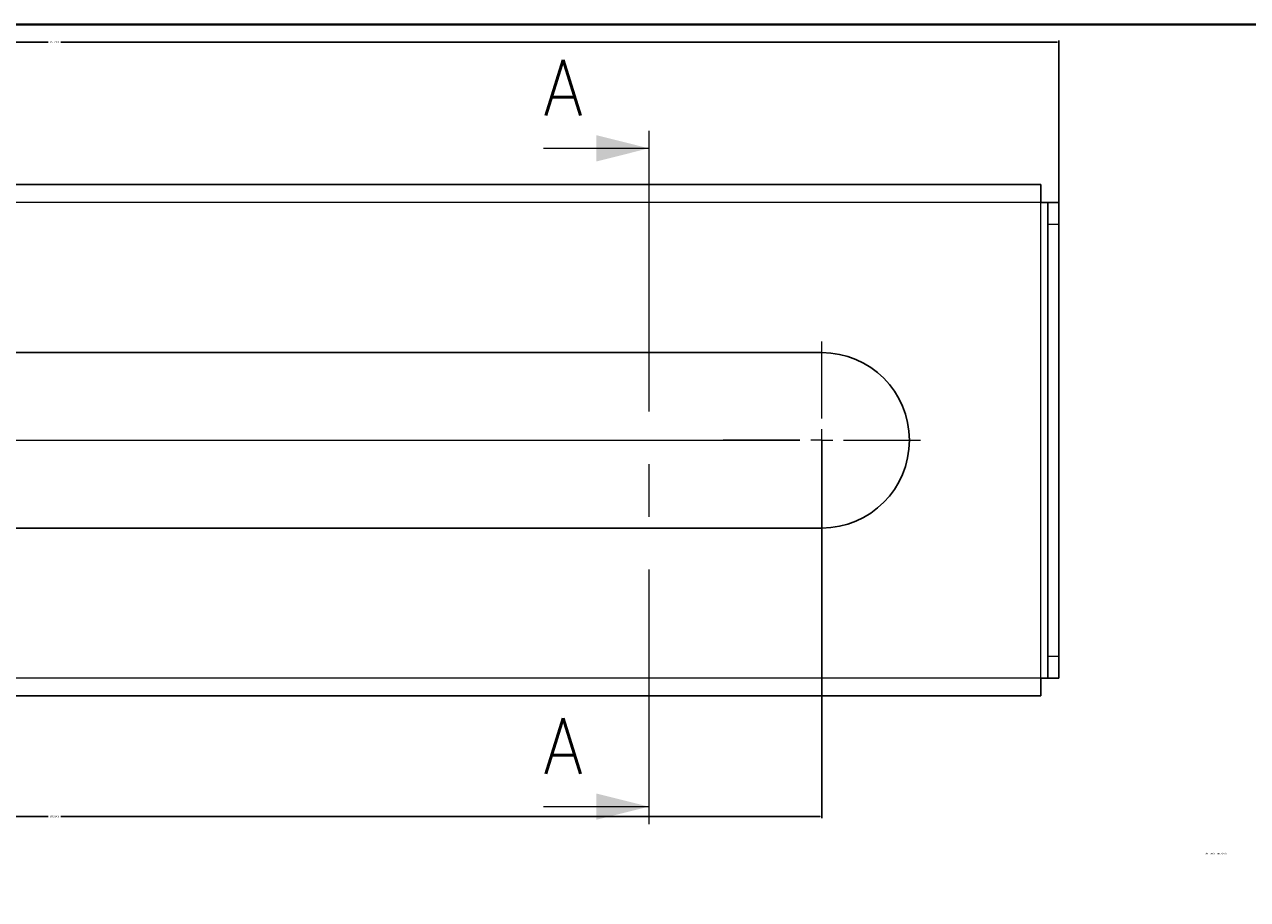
# Model space of a CAD drawing. Header units: millimetres. Extents: x 15 to 682, y -126 to 449.
# Tile 13 of 18: x 166 to 306, y 192 to 292. Entities that reach past the tile are written whole.
import ezdxf

# ---------------------------------------------------------------- set-up
doc = ezdxf.new("R2010")
doc.units = ezdxf.units.MM
doc.header["$PDSIZE"] = -1
doc.linetypes.add('CENTER', pattern=[50, 32, -6, 6, -6])
doc.layers.get('0').update_dxf_attribs({"true_color": 0xffffff})
doc.layers.get('Defpoints').update_dxf_attribs({"true_color": 0xffffff})
doc.styles.add('textstyle126', font='standard')
doc.styles.add('textstyle127', font='standard')
doc.dimstyles.new('QCADDimStyle', dxfattribs={"dimtxt": 3.5, "dimasz": 2.5, "dimexe": 1, "dimexo": 0, "dimgap": 1.524, "dimtad": 1, "dimtoh": 1, "dimdec": 4, "dimzin": 0, "dimdsep": 46, "dimtxsty": 'Standard', "dimcen": 0.09, "dimadec": 0, "dimazin": 0, "dimtfac": 1, "dimtdec": 4, "dimtofl": 0, "dimtmove": 0, "dimatfit": 3, "dimfxl": 1, "dimtolj": 1, "dimtzin": 0, "dimarcsym": 0})

# ---------------------------------------------------------------- blocks, each defined once
blk = doc.blocks.new('*D71')
at = {"color": 0, "linetype": 'Continuous', "lineweight": -2}
for p, q in [((54.89, 269.26), (54.89, 290.18)), ((283.99, 269.26), (283.99, 290.18)), ((55.07, 290), (168.73, 290)), ((283.81, 290), (170.15, 290))]:
    blk.add_line(p, q, dxfattribs=at)
at = {"color": 0}
for points in [[(55.07, 290.03), (55.07, 289.97), (54.89, 290)], [(283.81, 289.97), (283.81, 290.03), (283.99, 290)]]:
    blk.add_solid(points, dxfattribs=at)
at = {"layer": 'Defpoints', "color": 0}
for p in [(283.99, 290), (54.89, 269.2), (283.99, 269.2)]:
    blk.add_point(p, dxfattribs=at)
at = {"color": 0, "lineweight": 0, "insert": (169.44, 290), "char_height": 0.18, "attachment_point": 5}
blk.add_mtext('\\A1;458.2000', dxfattribs=at)
blk = doc.blocks.new('*D72')
at = {"color": 0, "linetype": 'Continuous', "lineweight": -2}
for p, q in [((81.94, 244.54), (81.94, 201.52)), ((256.94, 244.54), (256.94, 201.52)), ((82.12, 201.7), (168.73, 201.7)), ((256.76, 201.7), (170.15, 201.7))]:
    blk.add_line(p, q, dxfattribs=at)
at = {"color": 0}
for points in [[(82.12, 201.73), (82.12, 201.67), (81.94, 201.7)], [(256.76, 201.67), (256.76, 201.73), (256.94, 201.7)]]:
    blk.add_solid(points, dxfattribs=at)
at = {"layer": 'Defpoints', "color": 0}
for p in [(81.94, 244.6), (256.94, 244.6), (256.94, 201.7)]:
    blk.add_point(p, dxfattribs=at)
at = {"color": 0, "lineweight": 0, "insert": (169.44, 201.7), "char_height": 0.18, "attachment_point": 5}
blk.add_mtext('\\A1;350.0000', dxfattribs=at)
blk = doc.blocks.new('SW_CENTERMARKSYMBOL_0')
at = {"color": 0, "linetype": 'Continuous', "lineweight": 0}
for p, q in [((0, 2.5), (0, 11.25)), ((175, 2.5), (175, 11.25)), ((-2.5, 0), (-11.25, 0)), ((0, 0), (-1.25, 0)), ((0, 0), (0, 1.25)), ((0, 0), (0, -1.25)), ((0, 0), (1.25, 0)), ((2.5, 0), (11.25, 0)), ((2.5, 0), (172.5, 0)), ((172.5, 0), (163.75, 0)), ((175, 0), (173.75, 0)), ((175, 0), (175, 1.25)), ((175, 0), (175, -1.25)), ((175, 0), (176.25, 0)), ((177.5, 0), (186.25, 0)), ((0, -2.5), (0, -11.25)), ((175, -2.5), (175, -11.25))]:
    blk.add_line(p, q, dxfattribs=at)
blk = doc.blocks.new('*D80')
at = {"color": 0, "linetype": 'Continuous', "lineweight": -2}
blk.add_line((273.49, 172.11), (275.39, 176.89), dxfattribs=at)
at = {"color": 0}
for points in [[(275.41, 176.88), (275.36, 176.9), (275.45, 177.06)], [(273.47, 172.12), (273.52, 172.1), (273.43, 171.94)]]:
    blk.add_solid(points, dxfattribs=at)
at = {"layer": 'Defpoints', "color": 0}
for p in [(275.45, 177.06), (273.43, 171.94)]:
    blk.add_point(p, dxfattribs=at)
at = {"color": 0, "lineweight": 0, "insert": (301.9, 197.45), "char_height": 0.18, "attachment_point": 5}
blk.add_mtext('\\A1;%%c11.0000 THRU (2X)', dxfattribs=at)

msp = doc.modelspace()

# ---------------------------------------------------------------- linework, layer by layer
at = {"color": 7, "linetype": 'Continuous', "lineweight": 40, "true_color": 0xffffff}
msp.add_line((415, 292), (15, 292), dxfattribs=at)
at = {"color": 7, "linetype": 'CENTER', "lineweight": 15, "true_color": 0xffffff}
msp.add_line((237.221944, 279.880225), (237.221944, 200.838405), dxfattribs=at)
at = {"color": 7, "linetype": 'Continuous', "lineweight": 15, "true_color": 0xffffff}
for p, q in [((225.221944, 277.880225), (237.221944, 277.880225)), ((225.221944, 202.838405), (237.221944, 202.838405))]:
    msp.add_line(p, q, dxfattribs=at)
at = {"color": 7, "linetype": 'Continuous', "lineweight": 30, "true_color": 0xffffff}
for p, q in [((281.939619, 273.747962), (56.939625, 273.747962)), ((281.939619, 273.747962), (281.939619, 271.697961)), ((282.739625, 271.697961), (281.939619, 271.697961)), ((282.739625, 269.19796), (282.739625, 271.697961)), ((282.739625, 271.697961), (283.989624, 271.697961)), ((283.989624, 271.697961), (283.989624, 269.19796)), ((282.739625, 269.19796), (282.739625, 219.997962)), ((283.989624, 269.19796), (283.989624, 219.997962)), ((256.93962, 254.597962), (81.939623, 254.597962)), ((81.939623, 234.597961), (256.93962, 234.597961)), ((282.739625, 217.497962), (282.739625, 219.997962)), ((283.989624, 219.997962), (283.989624, 217.497962)), ((281.939619, 217.497962), (282.739625, 217.497962)), ((281.939619, 217.497962), (281.939619, 215.447962)), ((283.989624, 217.497962), (282.739625, 217.497962)), ((281.939619, 215.447962), (56.939625, 215.447962))]:
    msp.add_line(p, q, dxfattribs=at)
at = {"color": 8, "linetype": 'Continuous', "lineweight": 0, "true_color": 0x808080}
for p, q in [((281.939619, 271.697961), (56.939625, 271.697961)), ((281.939619, 217.497962), (281.939619, 271.697961)), ((283.989624, 269.19796), (282.739625, 269.19796)), ((282.739625, 219.997962), (283.989624, 219.997962)), ((281.939619, 217.497962), (56.939625, 217.497962))]:
    msp.add_line(p, q, dxfattribs=at)
at = {"color": 7, "linetype": 'Continuous', "lineweight": 30, "true_color": 0xffffff}
msp.add_arc((256.939622, 244.597962), 10, 270, 90, dxfattribs=at)
at = {"color": 7, "linetype": 'Continuous', "lineweight": 15, "true_color": 0xffffff}
for points in [[(237.221944, 277.880225), (231.221944, 279.380225), (231.221944, 276.380225)], [(237.221944, 202.838405), (231.221944, 204.338405), (231.221944, 201.338405)]]:
    msp.add_solid(points, dxfattribs=at)

# ---------------------------------------------------------------- block references
at = {"color": 7, "linetype": 'Continuous', "lineweight": 0, "true_color": 0xffffff}
msp.add_blockref('SW_CENTERMARKSYMBOL_0', (81.939622, 244.597962), dxfattribs=at)

# ---------------------------------------------------------------- texts
at = {"color": 7, "linetype": 'Continuous', "true_color": 0xffffff, "char_height": 6.35, "attachment_point": 1}
for insert, style in [((225.221944, 287.96294), 'textstyle126'), ((225.221944, 212.921121), 'textstyle127')]:
    msp.add_mtext('A', dxfattribs=dict(at, insert=insert, style=style))

# ---------------------------------------------------------------- dimensions: what is measured, and where the dimension line sits
at = {"color": 7, "linetype": 'Continuous', "lineweight": 0, "true_color": 0xffffff}
for base, p1, p2, picture, middle in [((283.989622, 289.997962), (54.889622, 269.197962), (283.989622, 269.197962), '*D71', (169.439622, 289.997962)), ((256.939622, 201.697962), (81.939622, 244.597962), (256.939622, 244.597962), '*D72', (169.439622, 201.697962))]:
    dim = msp.add_linear_dim(base=base, p1=p1, p2=p2, angle=0, dimstyle='QCADDimStyle', override={"dimtxt": 0.18, "dimasz": 0.18, "dimexe": 0.18, "dimexo": 0.0625, "dimgap": 0.09, "dimtad": 0, "dimtih": 1, "dimlfac": 2, "dimtmove": 2}, dxfattribs=at)
    dim.commit()
    dim.dimension.update_dxf_attribs({"geometry": picture, "text_midpoint": middle, "dimtype": 160})
dim = msp.add_diameter_dim_2p(p1=(275.451526, 177.057927), p2=(273.427717, 171.943809), text='<> THRU (2X)', dimstyle='QCADDimStyle', override={"dimtxt": 0.18, "dimasz": 0.18, "dimexe": 0.18, "dimexo": 0.0625, "dimgap": 0.09, "dimtad": 0, "dimtih": 1, "dimlfac": 2, "dimtmove": 2}, dxfattribs=at)
dim.commit()
dim.dimension.update_dxf_attribs({"geometry": '*D80', "text_midpoint": (301.898164, 197.445776), "dimtype": 163})

doc.saveas('drawing.dxf')
